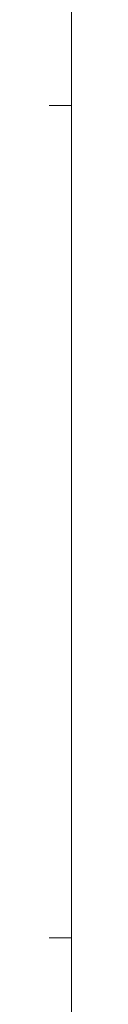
# Model space of a CAD drawing. Header units: millimetres. Extents: x 0 to 84060, y 0 to 52805.
# Tile 11 of 60: x 32170 to 32196, y 15327 to 17000. Entities that reach past the tile are written whole.
import ezdxf

# ---------------------------------------------------------------- set-up
doc = ezdxf.new("R2010")
doc.units = ezdxf.units.MM
doc.header["$LTSCALE"] = 50
doc.header["$MEASUREMENT"] = 0
doc.linetypes.add('CENTRUMLINJE', pattern=[27, 20, -3, 1, -3])
for name, color, linetype in [('20601A200D001$0$243-Dører', 7, 'CONTINUOUS'), ('20601A200D001$0$A12-HEL2', 251, 'CONTINUOUS'), ('xref', 7, 'CENTRUMLINJE')]:
    doc.layers.add(name, color=color, linetype=linetype)

# ---------------------------------------------------------------- blocks, each defined once
blk = doc.blocks.new('20601A200D001')
at = {"layer": '20601A200D001$0$243-Dører', "linetype": 'Continuous', "lineweight": 0, "ltscale": 1000}
for points in [[(129744.45312, 16853.82031), (130186.89844, 16853.75391)], [(129744.45312, 16853.82031), (130186.89844, 16853.75391)], [(129744.45312, 15439.81934), (130186.89844, 15439.75488)]]:
    blk.add_lwpolyline(points, dxfattribs=at)
at = {"layer": '20601A200D001$0$A12-HEL2', "color": 7, "linetype": 'Continuous', "lineweight": 0, "ltscale": 1000}
for points in [[(130186.89844, 7251.83887), (130186.89844, 17400.83984)], [(130186.89844, 7301.83887), (130186.89844, 17400.83984)]]:
    blk.add_lwpolyline(points, dxfattribs=at)

msp = doc.modelspace()

# ---------------------------------------------------------------- block references
at = {"layer": 'xref'}
msp.add_blockref('20601A200D001', (-97990.7, 0), dxfattribs=at)

doc.saveas('drawing.dxf')
